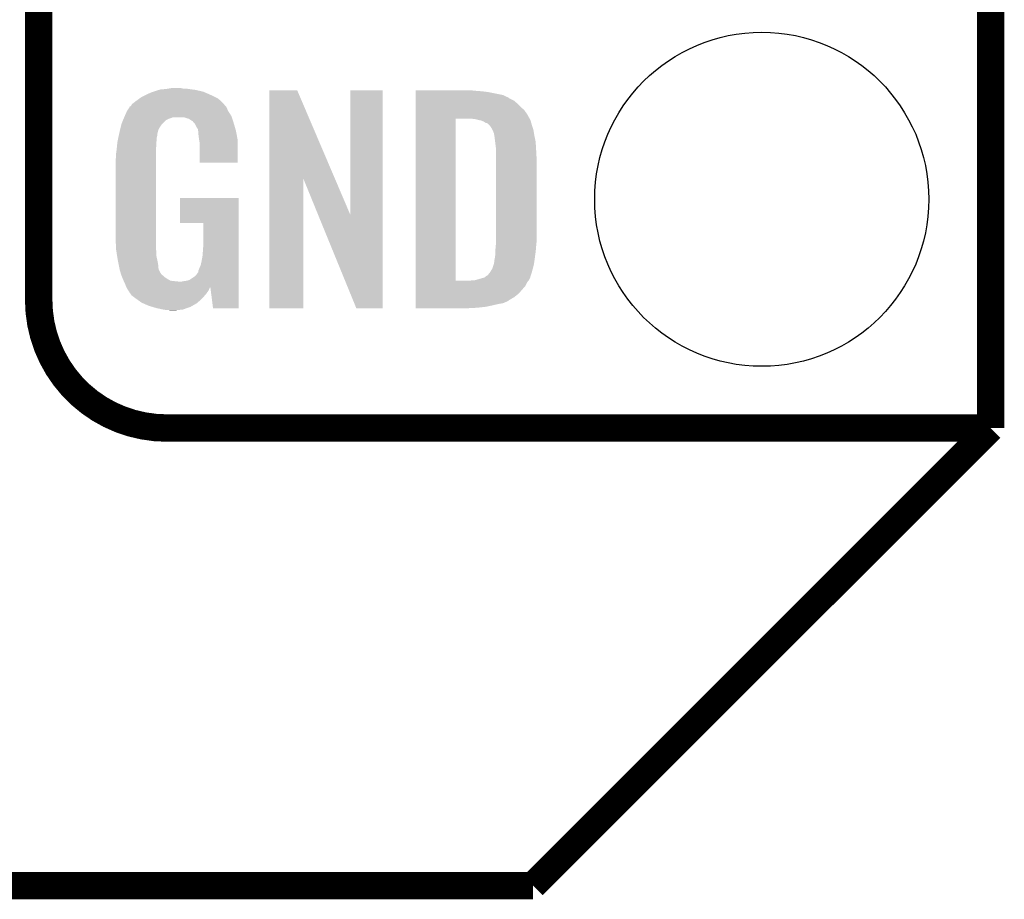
# Model space of a CAD drawing. Extents: x -0.05 to 0.95, y -0.15 to 1.54.
# Tile 12 of 45: x 0.74 to 0.95, y -0.15 to 0.04. Entities that reach past the tile are written whole.
import ezdxf

# ---------------------------------------------------------------- set-up
doc = ezdxf.new("R2010")
doc.units = 0
doc.layers.get('0').update_dxf_attribs({"linetype": 'CONTINUOUS'})
for name, color, linetype in [('ACCEL_35_CLICK_V101_GKO', 5, 'CONTINUOUS'), ('ACCEL_35_CLICK_V101_GTO', 14, 'CONTINUOUS'), ('ACCEL_35_CLICK_V101_GTS', 12, 'CONTINUOUS')]:
    doc.layers.add(name, color=color, linetype=linetype)

# ---------------------------------------------------------------- blocks, each defined once
blk = doc.blocks.new('ROUND_40')
blk.add_circle((0, 0), 0.0365)

msp = doc.modelspace()

# ---------------------------------------------------------------- linework, layer by layer
at = {"layer": 'ACCEL_35_CLICK_V101_GKO', "const_width": 0.006}
for points in [[(0.95, -0.05), (0.95, 1.45)], [(0.85, -0.15), (0.95, -0.05)], [(-0.05, -0.15), (0.85, -0.15)]]:
    msp.add_lwpolyline(points, dxfattribs=at)
at = {"layer": 'ACCEL_35_CLICK_V101_GTO', "const_width": 0.006}
for points in [[(0.742, -0.022), (0.742, 0.722)], [(0.77, -0.05), (0.95, -0.05)], [(0.8996, -0.05), (0.939, -0.05)]]:
    msp.add_lwpolyline(points, dxfattribs=at)
msp.add_lwpolyline([(0.742, -0.022, 0.414214), (0.77, -0.05)], format="xyb", dxfattribs=at)
at = {"layer": 'ACCEL_35_CLICK_V101_GTO'}
for points in [[(0.767, 0.0235), (0.7676, 0.0237), (0.778, 0.0235), (0.77715, 0.0237)], [(0.7676, 0.0237), (0.76827, 0.0239), (0.77715, 0.0237), (0.7763, 0.0239)], [(0.76827, 0.0239), (0.7686, 0.024), (0.7763, 0.0239), (0.77555, 0.024)], [(0.7686, 0.024), (0.7698, 0.0241), (0.77555, 0.024), (0.7748, 0.0241)], [(0.7698, 0.0241), (0.7704, 0.0242), (0.7748, 0.0241), (0.7742, 0.0242)], [(0.7704, 0.0242), (0.771, 0.0243), (0.7735, 0.0242), (0.7731, 0.0243)], [(0.7924, 0.0046), (0.7924, 0.0238), (0.80669, 0.0046), (0.7985, 0.0238)], [(0.7924, 0.0238), (0.7924, 0.0238), (0.7985, 0.0238), (0.7924, 0.0238)], [(0.8101, -0.0034), (0.8101, 0.0238), (0.8172, -0.0034), (0.8172, 0.0238)], [(0.8101, 0.0238), (0.8101, 0.0238), (0.8172, 0.0238), (0.8101, 0.0238)], [(0.8244, 0.0237), (0.8244, 0.0238), (0.8376, 0.0237), (0.8366, 0.0238)], [(0.8244, 0.0236), (0.8244, 0.0237), (0.8389, 0.0236), (0.8376, 0.0237)], [(0.7633, 0.0215), (0.76399, 0.022), (0.7818, 0.0215), (0.7812, 0.022)], [(0.76399, 0.022), (0.7644, 0.0223), (0.7812, 0.022), (0.7806, 0.0223)], [(0.7644, 0.0223), (0.7654, 0.0228), (0.7806, 0.0223), (0.7796, 0.0228)], [(0.7654, 0.0228), (0.7658, 0.023), (0.7796, 0.0228), (0.77914, 0.023)], [(0.7658, 0.023), (0.7667, 0.0234), (0.77914, 0.023), (0.77823, 0.0234)], [(0.7667, 0.0234), (0.767, 0.0235), (0.77823, 0.0234), (0.778, 0.0235)], [(0.8244, 0.0234), (0.8244, 0.0236), (0.8404, 0.0234), (0.8389, 0.0236)], [(0.8244, 0.0228), (0.8244, 0.0234), (0.8434, 0.0228), (0.8404, 0.0234)], [(0.8244, 0.0222), (0.8244, 0.0228), (0.8447, 0.0222), (0.8434, 0.0228)], [(0.8244, 0.0221), (0.8244, 0.0222), (0.8448, 0.0221), (0.8447, 0.0222)], [(0.8244, 0.0216), (0.8244, 0.0221), (0.8458, 0.0216), (0.8448, 0.0221)], [(0.8244, 0.021), (0.8244, 0.0216), (0.8465, 0.021), (0.8458, 0.0216)], [(0.7613, 0.0193), (0.7619, 0.0202), (0.7834, 0.0193), (0.783, 0.0202)], [(0.7619, 0.0202), (0.7619, 0.0203), (0.783, 0.0202), (0.7829, 0.0203)], [(0.7621, 0.0203), (0.76228, 0.0206), (0.7829, 0.0203), (0.7826, 0.0206)], [(0.76228, 0.0206), (0.7624, 0.0208), (0.7826, 0.0206), (0.7825, 0.0208)], [(0.7624, 0.0208), (0.7633, 0.0215), (0.7825, 0.0208), (0.7818, 0.0215)], [(0.8244, 0.0203), (0.8244, 0.021), (0.8472, 0.0203), (0.8465, 0.021)], [(0.8244, 0.0195), (0.8244, 0.0203), (0.8481, 0.0195), (0.8472, 0.0203)], [(0.8244, 0.0185), (0.8244, 0.0195), (0.8488, 0.0185), (0.8481, 0.0195)], [(0.76039, 0.0172), (0.76052, 0.0175), (0.7697, 0.0172), (0.7702, 0.0175)], [(0.76052, 0.0175), (0.76069, 0.0179), (0.7702, 0.0175), (0.7713, 0.0179)], [(0.76069, 0.0179), (0.76082, 0.0182), (0.7842, 0.0179), (0.7841, 0.0182)], [(0.76069, 0.0179), (0.76069, 0.0179), (0.7713, 0.0179), (0.7738, 0.0179)], [(0.76082, 0.0182), (0.7609, 0.0184), (0.7841, 0.0182), (0.78397, 0.0184)], [(0.7609, 0.0184), (0.7613, 0.0193), (0.78397, 0.0184), (0.7834, 0.0193)], [(0.7744, 0.0177), (0.7738, 0.0179), (0.78427, 0.0177), (0.7842, 0.0179)], [(0.7748, 0.0176), (0.7744, 0.0177), (0.7843, 0.0176), (0.78427, 0.0177)], [(0.7754, 0.0172), (0.7748, 0.0176), (0.78443, 0.0172), (0.7843, 0.0176)], [(0.8244, 0.0176), (0.8244, 0.0185), (0.84929, 0.0176), (0.8488, 0.0185)], [(0.8244, -0.0178), (0.8244, 0.0176), (0.8331, -0.0178), (0.8331, 0.0176)], [(0.8375, 0.0175), (0.8367, 0.0176), (0.84935, 0.0175), (0.84929, 0.0176)], [(0.83785, 0.0174), (0.8375, 0.0175), (0.8494, 0.0174), (0.84935, 0.0175)], [(0.8382, 0.0173), (0.83785, 0.0174), (0.84945, 0.0173), (0.8494, 0.0174)], [(0.8387, 0.0172), (0.8382, 0.0173), (0.8495, 0.0172), (0.84945, 0.0173)], [(0.7596, 0.0144), (0.75981, 0.0153), (0.76795, 0.0144), (0.7682, 0.0153)], [(0.75981, 0.0153), (0.76, 0.0161), (0.7682, 0.0153), (0.7687, 0.0161)], [(0.76, 0.0161), (0.7601, 0.0165), (0.7687, 0.0161), (0.76902, 0.0165)], [(0.7601, 0.0165), (0.76014, 0.0166), (0.76902, 0.0165), (0.7691, 0.0166)], [(0.76014, 0.0166), (0.76039, 0.0172), (0.7691, 0.0166), (0.7697, 0.0172)], [(0.7756, 0.0171), (0.7754, 0.0172), (0.78447, 0.0171), (0.78443, 0.0172)], [(0.77594, 0.0167), (0.7756, 0.0171), (0.7846, 0.0167), (0.78447, 0.0171)], [(0.7762, 0.0164), (0.77594, 0.0167), (0.78469, 0.0164), (0.7846, 0.0167)], [(0.7766, 0.0156), (0.7762, 0.0164), (0.78492, 0.0156), (0.78469, 0.0164)], [(0.7768, 0.0153), (0.7766, 0.0156), (0.78501, 0.0153), (0.78492, 0.0156)], [(0.7768, 0.015), (0.7768, 0.0153), (0.7851, 0.015), (0.78501, 0.0153)], [(0.8392, 0.017), (0.8387, 0.0172), (0.84955, 0.017), (0.8495, 0.0172)], [(0.8395, 0.0168), (0.8392, 0.017), (0.8496, 0.0168), (0.84955, 0.017)], [(0.8397, 0.0167), (0.8395, 0.0168), (0.84963, 0.0167), (0.8496, 0.0168)], [(0.8402, 0.0165), (0.8398, 0.0167), (0.84969, 0.0165), (0.84963, 0.0167)], [(0.8406, 0.0161), (0.8402, 0.0165), (0.8498, 0.0161), (0.84969, 0.0165)], [(0.8411, 0.0153), (0.8406, 0.0161), (0.85007, 0.0153), (0.8498, 0.0161)], [(0.84115, 0.0152), (0.8411, 0.0153), (0.8501, 0.0152), (0.85007, 0.0153)], [(0.8413, 0.0149), (0.84115, 0.0152), (0.85015, 0.0149), (0.8501, 0.0152)], [(0.7592, 0.0125), (0.75931, 0.013), (0.76772, 0.0125), (0.7678, 0.013)], [(0.75931, 0.013), (0.75941, 0.0135), (0.7678, 0.013), (0.7678, 0.0135)], [(0.75941, 0.0135), (0.75949, 0.0139), (0.7678, 0.0135), (0.7679, 0.0139)], [(0.75949, 0.0139), (0.75956, 0.0142), (0.7679, 0.0139), (0.7679, 0.0142)], [(0.75956, 0.0142), (0.7596, 0.0144), (0.7679, 0.0142), (0.76795, 0.0144)], [(0.7769, 0.0148), (0.7768, 0.015), (0.78514, 0.0148), (0.7851, 0.015)], [(0.7769, 0.0142), (0.7769, 0.0148), (0.78525, 0.0142), (0.78514, 0.0148)], [(0.777, 0.0134), (0.7769, 0.0142), (0.7854, 0.0134), (0.78525, 0.0142)], [(0.77708, 0.0129), (0.777, 0.0134), (0.7855, 0.0129), (0.7854, 0.0134)], [(0.8414, 0.0146), (0.8413, 0.0149), (0.8502, 0.0146), (0.85015, 0.0149)], [(0.8415, 0.0144), (0.8414, 0.0146), (0.85023, 0.0144), (0.8502, 0.0146)], [(0.8415, 0.0143), (0.8415, 0.0144), (0.85025, 0.0143), (0.85023, 0.0144)], [(0.84155, 0.014), (0.8415, 0.0143), (0.8503, 0.014), (0.85025, 0.0143)], [(0.8416, 0.0137), (0.84155, 0.014), (0.85036, 0.0137), (0.8503, 0.014)], [(0.84175, 0.0125), (0.8416, 0.0137), (0.8506, 0.0125), (0.85036, 0.0137)], [(0.759, 0.0106), (0.75902, 0.0108), (0.7676, 0.0106), (0.7676, 0.0108)], [(0.75902, 0.0108), (0.75912, 0.0117), (0.7676, 0.0108), (0.7677, 0.0117)], [(0.75912, 0.0117), (0.75919, 0.0124), (0.7677, 0.0117), (0.7677, 0.0124)], [(0.75919, 0.0124), (0.7592, 0.0125), (0.7677, 0.0124), (0.76772, 0.0125)], [(0.7772, 0.0121), (0.77708, 0.0129), (0.7855, 0.0121), (0.7855, 0.0129)], [(0.7772, 0.008), (0.7772, 0.0121), (0.7855, 0.008), (0.7855, 0.0121)], [(0.8419, 0.0113), (0.84175, 0.0125), (0.85067, 0.0113), (0.8506, 0.0125)], [(0.8419, 0.0108), (0.8419, 0.0113), (0.8507, 0.0108), (0.85067, 0.0113)], [(0.8419, 0.009), (0.8419, 0.0108), (0.8508, 0.009), (0.8507, 0.0108)], [(0.7588, 0.0086), (0.7589, 0.0092), (0.7676, 0.0086), (0.7676, 0.0092)], [(0.7589, 0.0099), (0.759, 0.0106), (0.7676, 0.0099), (0.7676, 0.0106)], [(0.7589, 0.0092), (0.7589, 0.0099), (0.7676, 0.0092), (0.7676, 0.0099)], [(0.8419, -0.0093), (0.8419, 0.009), (0.8508, -0.0093), (0.8508, 0.009)], [(0.7588, -0.0081), (0.7588, 0.0086), (0.7676, -0.0081), (0.7676, 0.0086)], [(0.7924, -0.0238), (0.7924, 0.0046), (0.7998, -0.0238), (0.7998, 0.0046)], [(0.80306, -0.0034), (0.7998, 0.0046), (0.8101, -0.0034), (0.80669, 0.0046)], [(0.7729, -0.0052), (0.7729, 0.0003), (0.7857, -0.0052), (0.7857, 0.0003)], [(0.7729, 0.0003), (0.7729, 0.0003), (0.7857, 0.0003), (0.7729, 0.0003)], [(0.8114, -0.0238), (0.80306, -0.0034), (0.8172, -0.0238), (0.8172, -0.0034)], [(0.778, -0.0096), (0.778, -0.0052), (0.7857, -0.0096), (0.7857, -0.0052)], [(0.75889, -0.0106), (0.7588, -0.0081), (0.7676, -0.0106), (0.7676, -0.0081)], [(0.7589, -0.0109), (0.75889, -0.0106), (0.76764, -0.0109), (0.7676, -0.0106)], [(0.7779, -0.0111), (0.778, -0.0096), (0.7857, -0.0111), (0.7857, -0.0096)], [(0.8418, -0.011), (0.84186, -0.0103), (0.85064, -0.011), (0.8507, -0.0103)], [(0.84186, -0.0103), (0.8419, -0.0099), (0.8507, -0.0103), (0.85074, -0.0099)], [(0.8419, -0.0099), (0.8419, -0.0093), (0.85074, -0.0099), (0.8508, -0.0093)], [(0.75898, -0.0114), (0.7589, -0.0109), (0.7677, -0.0114), (0.76764, -0.0109)], [(0.75912, -0.0123), (0.75898, -0.0114), (0.7677, -0.0123), (0.7677, -0.0114)], [(0.75927, -0.0132), (0.75912, -0.0123), (0.7679, -0.0132), (0.7677, -0.0123)], [(0.7776, -0.0135), (0.7778, -0.0124), (0.7857, -0.0135), (0.7857, -0.0124)], [(0.7778, -0.0124), (0.7779, -0.0111), (0.7857, -0.0124), (0.7857, -0.0111)], [(0.8416, -0.0132), (0.8417, -0.0127), (0.85036, -0.0132), (0.85043, -0.0127)], [(0.8417, -0.0127), (0.8418, -0.0119), (0.85043, -0.0127), (0.85054, -0.0119)], [(0.8418, -0.0115), (0.8418, -0.011), (0.8506, -0.0115), (0.85064, -0.011)], [(0.8418, -0.0119), (0.8418, -0.0115), (0.85054, -0.0119), (0.8506, -0.0115)], [(0.7593, -0.0134), (0.75927, -0.0132), (0.76794, -0.0134), (0.7679, -0.0132)], [(0.75946, -0.0142), (0.7593, -0.0134), (0.7681, -0.0142), (0.76794, -0.0134)], [(0.75968, -0.0153), (0.75946, -0.0142), (0.7682, -0.0153), (0.7681, -0.0142)], [(0.7771, -0.0151), (0.7774, -0.0144), (0.7857, -0.0151), (0.7857, -0.0144)], [(0.7774, -0.0144), (0.7776, -0.0135), (0.7857, -0.0144), (0.7857, -0.0135)], [(0.8411, -0.0152), (0.8414, -0.0143), (0.84996, -0.0152), (0.8502, -0.0143)], [(0.8414, -0.0143), (0.8415, -0.014), (0.8502, -0.0143), (0.85024, -0.014)], [(0.8415, -0.0139), (0.8416, -0.0136), (0.85026, -0.0139), (0.8503, -0.0136)], [(0.8415, -0.014), (0.8415, -0.0139), (0.85024, -0.014), (0.85026, -0.0139)], [(0.8416, -0.0136), (0.8416, -0.0132), (0.8503, -0.0136), (0.85036, -0.0132)], [(0.7597, -0.0154), (0.75968, -0.0153), (0.76825, -0.0154), (0.7682, -0.0153)], [(0.75991, -0.0161), (0.7597, -0.0154), (0.7686, -0.0161), (0.76825, -0.0154)], [(0.75994, -0.0162), (0.75991, -0.0161), (0.7687, -0.0162), (0.7686, -0.0161)], [(0.76, -0.0164), (0.75994, -0.0162), (0.7688, -0.0164), (0.7687, -0.0162)], [(0.76011, -0.0167), (0.76, -0.0164), (0.7692, -0.0167), (0.7688, -0.0164)], [(0.76023, -0.017), (0.76011, -0.0167), (0.7695, -0.017), (0.7692, -0.0167)], [(0.7603, -0.0172), (0.76023, -0.017), (0.7698, -0.0172), (0.7695, -0.017)], [(0.76039, -0.0174), (0.7603, -0.0172), (0.7701, -0.0174), (0.7698, -0.0172)], [(0.775, -0.0176), (0.7756, -0.0172), (0.7857, -0.0176), (0.7857, -0.0172)], [(0.7756, -0.0172), (0.7763, -0.0167), (0.7857, -0.0172), (0.7857, -0.0167)], [(0.7763, -0.0167), (0.7768, -0.016), (0.7857, -0.0167), (0.7857, -0.016)], [(0.7768, -0.016), (0.7769, -0.0159), (0.7857, -0.016), (0.7857, -0.0159)], [(0.7769, -0.0156), (0.7771, -0.0151), (0.7857, -0.0156), (0.7857, -0.0151)], [(0.7769, -0.0159), (0.7769, -0.0156), (0.7857, -0.0159), (0.7857, -0.0156)], [(0.8373, -0.0177), (0.8394, -0.0171), (0.8491, -0.0177), (0.8494, -0.0171)], [(0.8394, -0.0171), (0.8399, -0.0167), (0.8494, -0.0171), (0.84952, -0.0167)], [(0.84, -0.0167), (0.8401, -0.0166), (0.84952, -0.0167), (0.84955, -0.0166)], [(0.8401, -0.0166), (0.8406, -0.016), (0.84955, -0.0166), (0.84974, -0.016)], [(0.8406, -0.016), (0.84072, -0.0158), (0.84974, -0.016), (0.8498, -0.0158)], [(0.84072, -0.0158), (0.8411, -0.0152), (0.8498, -0.0158), (0.84996, -0.0152)], [(0.76056, -0.0178), (0.76039, -0.0174), (0.7708, -0.0178), (0.7701, -0.0174)], [(0.7606, -0.0179), (0.76056, -0.0178), (0.7717, -0.0179), (0.7708, -0.0178)], [(0.76065, -0.018), (0.7606, -0.0179), (0.7727, -0.018), (0.7717, -0.0179)], [(0.7609, -0.0185), (0.76065, -0.018), (0.7857, -0.0185), (0.7857, -0.018)], [(0.7611, -0.0191), (0.7609, -0.0185), (0.7857, -0.0191), (0.7857, -0.0185)], [(0.76112, -0.01914), (0.7611, -0.0191), (0.7857, -0.01914), (0.7857, -0.0191)], [(0.76115, -0.0192), (0.76112, -0.01914), (0.7795, -0.0192), (0.7795, -0.01914)], [(0.7612, -0.0193), (0.76115, -0.0192), (0.7794, -0.0193), (0.7795, -0.0192)], [(0.7613, -0.0195), (0.7612, -0.0193), (0.77931, -0.0195), (0.7794, -0.0193)], [(0.7732, -0.018), (0.7737, -0.0179), (0.7857, -0.018), (0.7857, -0.0179)], [(0.7737, -0.0179), (0.7744, -0.0178), (0.7857, -0.0179), (0.7857, -0.0178)], [(0.7744, -0.0178), (0.775, -0.0176), (0.7857, -0.0178), (0.7857, -0.0176)], [(0.7801, -0.0238), (0.7795, -0.01914), (0.7857, -0.0238), (0.7857, -0.01914)], [(0.8244, -0.0182), (0.8244, -0.0178), (0.8487, -0.0182), (0.84902, -0.0178)], [(0.8244, -0.0178), (0.8244, -0.0178), (0.8362, -0.0178), (0.8331, -0.0178)], [(0.8244, -0.019), (0.8244, -0.0182), (0.8483, -0.019), (0.8487, -0.0182)], [(0.8244, -0.0206), (0.8244, -0.019), (0.8469, -0.0206), (0.8483, -0.019)], [(0.8362, -0.0178), (0.8368, -0.0177), (0.84902, -0.0178), (0.8491, -0.0177)], [(0.76163, -0.02), (0.7613, -0.0195), (0.7791, -0.02), (0.77931, -0.0195)], [(0.7617, -0.0201), (0.76163, -0.02), (0.77902, -0.0201), (0.7791, -0.02)], [(0.7618, -0.0202), (0.7617, -0.0201), (0.77895, -0.0202), (0.77902, -0.0201)], [(0.7618, -0.0203), (0.7618, -0.0202), (0.77887, -0.0203), (0.77895, -0.0202)], [(0.76216, -0.0208), (0.7618, -0.0203), (0.7785, -0.0208), (0.77887, -0.0203)], [(0.7623, -0.021), (0.76216, -0.0208), (0.77832, -0.021), (0.7785, -0.0208)], [(0.7631, -0.0216), (0.7623, -0.021), (0.77779, -0.0216), (0.77832, -0.021)], [(0.8244, -0.0214), (0.8244, -0.0206), (0.8459, -0.0214), (0.8469, -0.0206)], [(0.8244, -0.0221), (0.8244, -0.0214), (0.8447, -0.0221), (0.8459, -0.0214)], [(0.76324, -0.0217), (0.7631, -0.0216), (0.7777, -0.0217), (0.77779, -0.0216)], [(0.7645, -0.0226), (0.76324, -0.0217), (0.77671, -0.0226), (0.7777, -0.0217)], [(0.76473, -0.0227), (0.7645, -0.0226), (0.7766, -0.0227), (0.77671, -0.0226)], [(0.7661, -0.0233), (0.76473, -0.0227), (0.77555, -0.0233), (0.7766, -0.0227)], [(0.76678, -0.0235), (0.7661, -0.0233), (0.7752, -0.0235), (0.77555, -0.0233)], [(0.7678, -0.0238), (0.76678, -0.0235), (0.77435, -0.0238), (0.7752, -0.0235)], [(0.8244, -0.0222), (0.8244, -0.0221), (0.8446, -0.0222), (0.8447, -0.0221)], [(0.8244, -0.0224), (0.8244, -0.0222), (0.8442, -0.0224), (0.8446, -0.0222)], [(0.8244, -0.0227), (0.8244, -0.0224), (0.8435, -0.0227), (0.8442, -0.0224)], [(0.8244, -0.0229), (0.8244, -0.0227), (0.8424, -0.0229), (0.8435, -0.0227)], [(0.8244, -0.0232), (0.8244, -0.0229), (0.8411, -0.0232), (0.8424, -0.0229)], [(0.8244, -0.0235), (0.8244, -0.0232), (0.8397, -0.0235), (0.8411, -0.0232)], [(0.8244, -0.0237), (0.8244, -0.0235), (0.8379, -0.0237), (0.8397, -0.0235)], [(0.7692, -0.0241), (0.7678, -0.0238), (0.7735, -0.0241), (0.77435, -0.0238)], [(0.7698, -0.0242), (0.7692, -0.0241), (0.7725, -0.0242), (0.7735, -0.0241)], [(0.7708, -0.0243), (0.7704, -0.0242), (0.7715, -0.0243), (0.7725, -0.0242)], [(0.8244, -0.0238), (0.8244, -0.0237), (0.83602, -0.0238), (0.8379, -0.0237)], [(0.836, -0.0238), (0.8244, -0.0238), (0.836, -0.0238), (0.83602, -0.0238)]]:
    msp.add_solid(points, dxfattribs=at)

# ---------------------------------------------------------------- block references
at = {"layer": 'ACCEL_35_CLICK_V101_GTS'}
msp.add_blockref('ROUND_40', (0.9, 0), dxfattribs=at)

doc.saveas('drawing.dxf')
